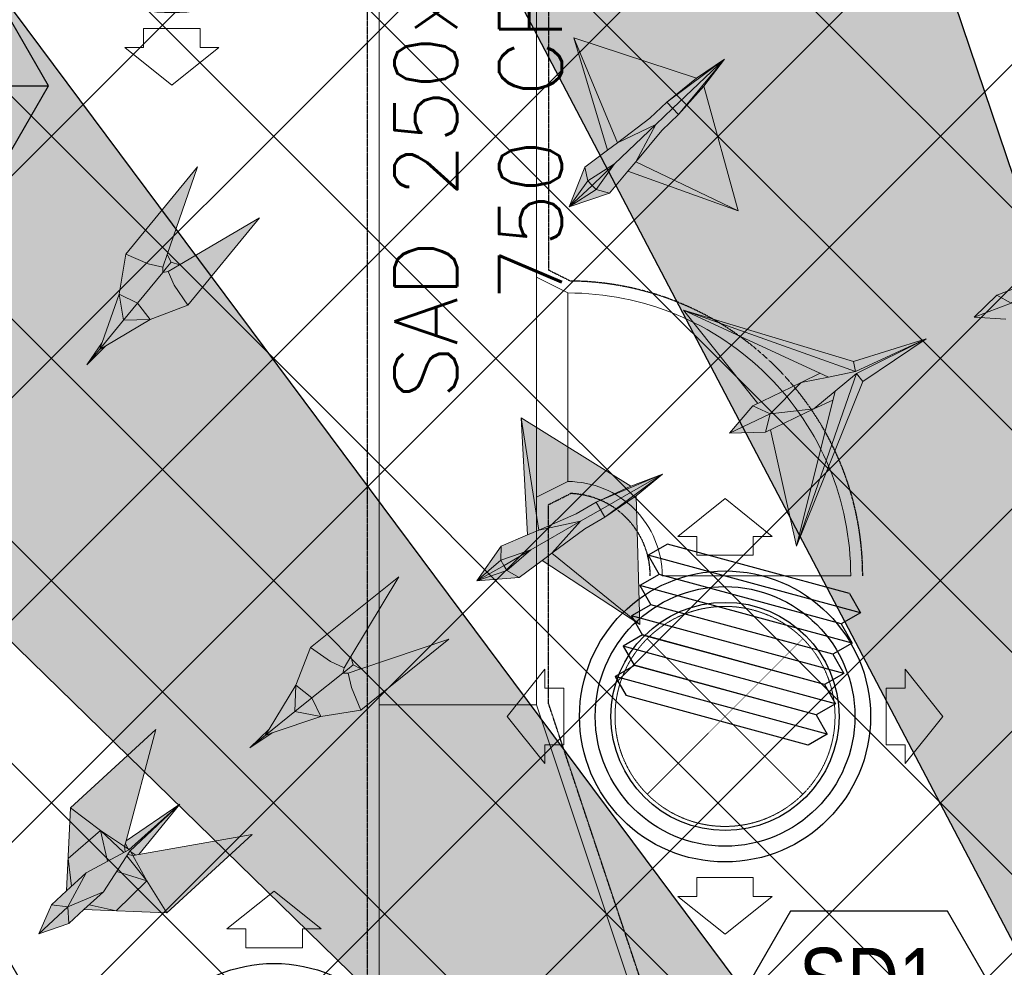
# Model space of a CAD drawing. Header units: millimetres. Extents: x -1574 to 74790, y -2818 to 13830.
# Tile 28 of 92: x 8258 to 9825, y 9108 to 10615. Entities that reach past the tile are written whole.
import ezdxf
from ezdxf.enums import TextEntityAlignment as Align

# ---------------------------------------------------------------- set-up
doc = ezdxf.new("R2010")
doc.units = ezdxf.units.MM
doc.header["$MEASUREMENT"] = 0
doc.linetypes.add('DASHED', pattern=[0.75, 0.5, -0.25])
doc.linetypes.add('HIDDEN', pattern=[0.375, 0.25, -0.125])
doc.layers.get('0').update_dxf_attribs({"lineweight": 5})
for name, color, linetype, lineweight, true_color in [('A-CEILING-01', 7, 'Continuous', 5, 0xd56ca8), ('A-CEILING-08', 7, 'Continuous', 5, 0xd56ca8), ('ACMV-SA-DUCT', 200, 'Continuous', 20, 0xbf00ff), ('ACMV-SA-FLOW-ARROW', 200, 'Continuous', 20, 0xbf00ff), ('M-MEP-ELLG-LIGHT', 5, 'Continuous', 15, 0x0000ff), ('RCP LAYOUT', 9, 'Continuous', 13, 0x808080)]:
    doc.layers.add(name, color=color, linetype=linetype, lineweight=lineweight, true_color=true_color)
for name, color, linetype in [('A-CELING ELEMENT', 1, 'Continuous'), ('ACMV-SA-DUCT-TEXT', 7, 'Continuous'), ('Legend', 7, 'Continuous')]:
    doc.layers.add(name, color=color, linetype=linetype)
doc.layers.add('A-LIGHT', color=1, linetype='Continuous', lineweight=5)
for name, color, linetype, true_color in [('ACMV-DUCT-THERMAL-INT-INS', 9, 'DASHED', 0x808080), ('ACMV-FLEX DUCT', 9, 'Continuous', 0x808080), ('ACMV-GRD', 30, 'Continuous', 0xff7f00)]:
    doc.layers.add(name, color=color, linetype=linetype, true_color=true_color)
doc.styles.add('Arial Narrow', font='ARIALN.TTF')
doc.styles.get("Standard").update_dxf_attribs({"font": 'romans.shx'})

# ---------------------------------------------------------------- blocks, each defined once
blk = doc.blocks.new('XR-CP-DS$0$ceiling element 01')
at = {"layer": 'A-CELING ELEMENT', "lineweight": 5, "true_color": 0x808080, "transparency": 33554687}
h = blk.add_hatch(dxfattribs=at)
h.set_pattern_fill('ANSI36', color=8, scale=300)
h.paths.add_polyline_path([(-425629.8, -157750.9, -0.039119), (-425655.9, -157707.5), (-427128.8, -158480.5, 0.039269), (-426963.6, -158744.9)])
h.paths.add_polyline_path([(-427216.5, -158526.6, -0.039231), (-427344.4, -158225.6), (-431924, -159775.1), (-429595.3, -159775.1)])
h.paths.add_polyline_path([(-427146.3, -156679.9, 0.039168), (-427262.3, -156968.3), (-425674.3, -157463.1, -0.03857), (-425655.4, -157416.9)])
h.paths.add_polyline_path([(-425704.2, -155604.7, 0.039168), (-426005.5, -155681.4), (-425472.4, -157256.8, -0.03857), (-425424.2, -157244.1)])
edge = h.paths.add_edge_path()
edge.add_line((-430171.7, -151115.1), (-430279.8, -151115.1))
edge.add_line((-430279.8, -151115.1), (-430279.8, -151215.1))
edge.add_line((-430279.8, -151215.1), (-430479.8, -151215.1))
edge.add_line((-430479.8, -151215.1), (-430479.8, -151115.1))
edge.add_line((-430479.8, -151115.1), (-430629.8, -151115.1))
edge.add_line((-430629.8, -151115.1), (-430629.8, -150665.1))
edge.add_line((-430629.8, -150665.1), (-432321.8, -150665.1))
edge.add_line((-432321.8, -150665.1), (-432321.8, -150772.9))
edge.add_line((-432321.8, -150772.9), (-426859.3, -156104.6))
edge.add_arc((-425365.2, -157562.3), 2087.3, 126.7377, 135.7079, ccw=False)
edge.add_line((-426613.8, -155889.5), (-430171.7, -151115.1))
edge = h.paths.add_edge_path()
edge.add_line((-424199.8, -150665.1), (-424199.8, -151115.1))
edge.add_line((-424199.8, -151115.1), (-424349.8, -151115.1))
edge.add_line((-424349.8, -151115.1), (-424349.8, -151215.1))
edge.add_line((-424349.8, -151215.1), (-424444.6, -151215.1))
edge.add_line((-424444.6, -151215.1), (-425069.6, -155496))
edge.add_arc((-425365.2, -157562.3), 2087.3, 72.8718, 81.8578, ccw=False)
edge.add_line((-424750.5, -155567.5), (-423223, -150665.1))
edge.add_line((-423223, -150665.1), (-424199.8, -150665.1))
h.paths.add_polyline_path([(-424567.7, -153182.9), (-424331.7, -153182.9), (-424331.7, -153418.9), (-424567.7, -153418.9)], flags=16)
h = blk.add_hatch(dxfattribs=at)
h.set_pattern_fill('ANSI36', color=8, scale=300)
h.paths.add_polyline_path([(-426846.1, -159033.2, -0.036239), (-427043, -158804), (-428346.2, -159775.1), (-427588, -159775.1)])
h.paths.add_polyline_path([(-427423.6, -157908.4, -0.039197), (-427452.5, -157582.9), (-432321.8, -157641.9), (-432321.8, -158745.1)])
h.paths.add_polyline_path([(-425674.9, -157660.7, -0.038923), (-425686.3, -157611.6), (-427325.9, -157891.7, 0.039228), (-427250.5, -158193.8)])
h.paths.add_polyline_path([(-425560.1, -157303.4, -0.038492), (-425518.1, -157276.7), (-426291, -155804.1, 0.039154), (-426553.9, -155969.8)])
h.paths.add_polyline_path([(-426337.7, -155715.3, -0.039172), (-426037.7, -155586.2), (-427702.8, -150665.1), (-428988.4, -150665.1)])
h = blk.add_hatch(dxfattribs=at)
h.set_pattern_fill('ANSI36', color=8, scale=200)
h.paths.add_polyline_path([(-427235.6, -156635.7, -0.03916), (-427068.3, -156355.4), (-432321.8, -152634.9), (-432321.8, -154121.3)])
h.paths.add_polyline_path([(-425454.1, -150665.1), (-426550.3, -150665.1), (-425721.8, -155505.6, -0.039276), (-425395.8, -155475.2)])
h.paths.add_polyline_path([(-425690.1, -157561.6, -0.038719), (-425686, -157511.7), (-427331.8, -157271.4, 0.039193), (-427353.2, -157581.7)], flags=17)
h.paths.add_polyline_path([(-425084.2, -155595.8, 0.039193), (-425394.6, -155575.9), (-425374.5, -157239, -0.038719), (-425324.5, -157241.6)], flags=17)
h.paths.add_polyline_path([(-423965.7, -156152.8, 0.996512), (-426776.1, -158963.3), (-425599.9, -157787, -0.900286), (-425184.4, -157294.8), (-424476.2, -156294.7), (-424567.8, -156294.7), (-424567.8, -156058.7), (-424331.8, -156058.7), (-424331.8, -156294.7), (-424476.2, -156294.7), (-425184.4, -157294.8, -0.042192), (-425142, -157329.1)])
h = blk.add_hatch(dxfattribs=at)
h.set_pattern_fill('ANSI36', color=8, scale=300)
h.paths.add_polyline_path([(-432321.8, -155391.8), (-432321.8, -156542.9), (-427430.1, -157257, -0.039171), (-427357.2, -156938.7)])
h.paths.add_polyline_path([(-426787.8, -156174.5, 0.039154), (-426986.9, -156413.1), (-425629.6, -157374.3, -0.038492), (-425597.6, -157336.2)])
h.paths.add_polyline_path([(-424491.1, -155778.6, 0.039227), (-424780.5, -155663.9), (-425275.3, -157251.9, -0.038923), (-425228.3, -157269.8)])
h.paths.add_polyline_path([(-423119.8, -154379.5), (-423119.8, -153004.8), (-424446.3, -155688.1, -0.039269), (-424164.6, -155854.8)])
h.paths.add_polyline_path([(-430497.8, -156058.7), (-430497.8, -156294.7), (-430261.8, -156294.7), (-430261.8, -156058.7)], flags=0)
h.paths.add_polyline_path([(-430497.8, -156058.7), (-430261.8, -156058.7), (-430261.8, -156294.7), (-430497.8, -156294.7)], flags=16)
at = {"layer": 'A-CELING ELEMENT', "color": 8, "lineweight": -3, "true_color": 0x808080}
for points in [[(-426337.7, -155715.3), (-428988.4, -150665.1)], [(-427702.8, -150665.1), (-426037.7, -155586.2)], [(-426859.3, -156104.6), (-432321.8, -150772.9)], [(-430171.7, -151115.1), (-426613.8, -155889.5)]]:
    blk.add_lwpolyline(points, dxfattribs=at)
blk = doc.blocks.new('A$Ced31c995')
at = {"layer": 'M-MEP-ELLG-LIGHT', "lineweight": 0, "true_color": 0x808080}
h = blk.add_hatch(color=8, dxfattribs=at)
h.dxf.hatch_style = 1
h.paths.add_polyline_path([(8893.9, -2015.6), (8914.9, -2194.9), (8975.6, -2171.5), (9008.1, -2154.4), (9063.9, -2130.8)])
h.paths.add_polyline_path([(8893.9, -2015.6), (8896.8, -2201.8), (8914.9, -2194.9)])
h.paths.add_polyline_path([(8854.3, -2218.3), (8813.4, -2271.9), (8853, -2240.3)])
h.paths.add_polyline_path([(8853, -2240.3), (8853, -2240.3), (8813.4, -2271.9), (8857.6, -2249.2), (8857.6, -2249.2), (8857.4, -2248.9)])
h.paths.add_polyline_path([(8857.6, -2249.2), (8813.4, -2271.9), (8861.9, -2257.3)])
h.paths.add_polyline_path([(8861.9, -2257.3), (8813.4, -2271.9), (8880.8, -2268.9)])
h.paths.add_polyline_path([(8918.5, -2243.3), (8934.6, -2232.4), (8982, -2183.7), (8901.3, -2225.9), (8861.9, -2257.3), (8880.8, -2268.9)])
h.paths.add_polyline_path([(8901.3, -2225.9), (8857.6, -2249.2), (8861.9, -2257.3), (8861.9, -2257.3)])
h.paths.add_polyline_path([(8901.3, -2225.9), (8853, -2240.3), (8857.4, -2248.9), (8857.6, -2249.2)])
h.paths.add_polyline_path([(8901.3, -2225.9), (8982, -2183.7), (8914.9, -2194.9), (8896.8, -2201.8), (8854.3, -2218.3), (8853, -2240.3), (8853, -2240.3)])
h.paths.add_polyline_path([(8982, -2183.7), (9014.5, -2166.6), (9014.5, -2166.6), (9008.1, -2154.4), (8975.6, -2171.5), (8914.9, -2194.9)], flags=17)
h.paths.add_polyline_path([(9020.9, -2178.8), (9014.5, -2166.6), (9014.5, -2166.6), (8982, -2183.7), (8934.6, -2232.4), (8988.3, -2195.8)], flags=17)
h.paths.add_polyline_path([(9072, -2146.4), (9020.9, -2178.8), (8988.3, -2195.8), (8934.6, -2232.4), (9070, -2351.7)])
h.paths.add_polyline_path([(8934.6, -2232.4), (8918.5, -2243.3), (9070, -2351.7)])
h.paths.add_polyline_path([(9115, -2114), (9014.5, -2166.6), (9020.9, -2178.8)])
h.paths.add_polyline_path([(9115, -2114), (9008.1, -2154.4), (9014.5, -2166.6)])
h.paths.add_polyline_path([(9115, -2114), (9063.9, -2130.8), (9008.1, -2154.4)], flags=17)
h.paths.add_polyline_path([(9115, -2114), (9020.9, -2178.8), (9072, -2146.4)], flags=17)
h.paths.add_polyline_path([(8341.4, -3099), (8227.4, -3237.9), (8262.9, -3253.3), (8286, -3258.4), (8292.9, -3238.4)])
h.paths.add_polyline_path([(8299.3, -3250.7), (8292.9, -3238.4), (8286, -3258.4), (8285.9, -3267.1), (8291.7, -3260)])
h.paths.add_polyline_path([(8312.7, -3254.6), (8299.3, -3250.7), (8291.7, -3260), (8285.9, -3267.1), (8294.4, -3265.3)])
h.paths.add_polyline_path([(8439.9, -3179.8), (8312.7, -3254.6), (8294.4, -3265.3), (8304, -3286.9), (8326, -3318.7)])
h.paths.add_polyline_path([(8304, -3286.9), (8294.4, -3265.3), (8285.9, -3267.1), (8245.9, -3315.8), (8266, -3341.7), (8326, -3318.7)])
h.paths.add_polyline_path([(8285.9, -3267.1), (8286, -3258.4), (8262.9, -3253.3), (8227.4, -3237.9), (8216.7, -3301.2), (8245.9, -3315.8)])
h.paths.add_polyline_path([(8245.9, -3315.8), (8216.7, -3301.2), (8223.8, -3342.8)])
h.paths.add_polyline_path([(8245.9, -3315.8), (8223.8, -3342.8), (8266, -3341.7)])
h.paths.add_polyline_path([(8266, -3341.7), (8223.8, -3342.8), (8185.6, -3389.4), (8195.7, -3383.4)])
h.paths.add_polyline_path([(8216.7, -3301.2), (8189.5, -3378.3), (8185.6, -3389.4), (8223.8, -3342.8)])
h.paths.add_polyline_path([(8185.6, -3389.4), (8189.5, -3378.3), (8165.5, -3413.9)])
h.paths.add_polyline_path([(8195.7, -3383.4), (8185.6, -3389.4), (8165.5, -3413.9)])
h = blk.add_hatch(color=8, dxfattribs=at)
h.dxf.hatch_style = 1
h.paths.add_polyline_path([(8975.4, -3135), (8969, -3128.4), (8932.7, -3162.3)], flags=17)
h.paths.add_polyline_path([(8996.7, -3140.9), (8975.4, -3135), (8932.7, -3162.3)])
h.paths.add_polyline_path([(9025.9, -3105.9), (9038.4, -3091.1), (9070.6, -3031.2), (9004.6, -3093.9), (8975.4, -3135), (8996.7, -3140.9)])
h.paths.add_polyline_path([(9004.6, -3093.9), (9070.6, -3031.2), (9009.2, -3060.4), (8993.7, -3072.1), (8957.3, -3099.5), (8962.2, -3121.1)])
h.paths.add_polyline_path([(8962.2, -3121.1), (8957.3, -3099.5), (8932.7, -3162.3)])
h.paths.add_polyline_path([(8969, -3128.4), (8969, -3128.4), (8968.7, -3128.1), (8962.2, -3121.1), (8962.2, -3121.1), (8932.7, -3162.3)])
h.paths.add_polyline_path([(9004.6, -3093.9), (8962.2, -3121.1), (8968.7, -3128.1), (8969, -3128.4)])
h.paths.add_polyline_path([(9004.6, -3093.9), (8969, -3128.4), (8975.4, -3135), (8975.4, -3135)])
h.paths.add_polyline_path([(9201.3, -3168.7), (9038.4, -3091.1), (9025.9, -3105.9)])
h.paths.add_polyline_path([(8939.8, -2893.7), (8993.7, -3072.1), (9009.2, -3060.4)])
h.paths.add_polyline_path([(9061.1, -3021.2), (9087.7, -2995.9), (9179.4, -2927.7), (9134.9, -2957.9), (8939.8, -2893.7), (9009.2, -3060.4)])
h.paths.add_polyline_path([(9097.2, -3005.9), (9097.2, -3005.9), (9087.7, -2995.9), (9061.1, -3021.2), (9009.2, -3060.4), (9070.6, -3031.2)], flags=17)
h.paths.add_polyline_path([(9106.7, -3015.8), (9097.2, -3005.9), (9097.2, -3005.9), (9070.6, -3031.2), (9038.4, -3091.1), (9080.1, -3041.2)])
h.paths.add_polyline_path([(9147, -2970.6), (9106.7, -3015.8), (9080.1, -3041.2), (9038.4, -3091.1), (9201.3, -3168.7)])
h.paths.add_polyline_path([(9179.4, -2927.7), (9097.2, -3005.9), (9106.7, -3015.8)])
h.paths.add_polyline_path([(9179.4, -2927.7), (9087.7, -2995.9), (9097.2, -3005.9)], flags=17)
h.paths.add_polyline_path([(9179.4, -2927.7), (9106.7, -3015.8), (9147, -2970.6)])
h = blk.add_hatch(color=8, dxfattribs=at)
h.dxf.hatch_style = 1
h.paths.add_polyline_path([(9950.9, -3317.5), (9771.5, -3280.2), (9762.2, -3278.3), (9767.9, -3323.9), (9778.6, -3382.9)])
h.paths.add_polyline_path([(9767.9, -3323.9), (9705, -3350.2), (9778.6, -3382.9)])
h.paths.add_polyline_path([(9728.9, -3292.3), (9697.3, -3314.4), (9668.2, -3325.5), (9705, -3350.2), (9767.9, -3323.9)])
h.paths.add_polyline_path([(9753.4, -3275.1), (9728.9, -3292.3), (9767.9, -3323.9)], flags=17)
h.paths.add_polyline_path([(9762.2, -3278.3), (9755.4, -3273.7), (9753.4, -3275.1), (9767.9, -3323.9)], flags=17)
h.paths.add_polyline_path([(9861.8, -3230.2), (9760.6, -3270.1), (9760.5, -3270.1), (9761.5, -3271.5), (9766.8, -3279.2), (9771.5, -3280.2)], flags=17)
h.paths.add_polyline_path([(9761.5, -3271.5), (9762.2, -3278.3), (9766.8, -3279.2)], flags=16)
h.paths.add_polyline_path([(9761.5, -3271.5), (9760.5, -3270.1), (9755.4, -3273.7), (9762.2, -3278.3)], flags=17)
h.paths.add_polyline_path([(9861.8, -3230.2), (9759.5, -3267.4), (9759.5, -3267.4), (9682.8, -3276.2), (9643.4, -3291.2), (9612.7, -3302.8), (9577, -3338.2), (9627.2, -3341), (9657.9, -3329.4), (9697.3, -3314.4), (9728.9, -3292.3), (9753.4, -3275.1), (9755.4, -3273.7), (9760.6, -3270.1)])
h.paths.add_polyline_path([(9870.6, -3105.7), (9698.2, -3171.1), (9729.3, -3222.3), (9755.4, -3260.2), (9761, -3252.6)])
h.paths.add_polyline_path([(9698.2, -3171.1), (9664.8, -3244.3), (9729.3, -3222.3)])
h.paths.add_polyline_path([(9729.3, -3222.3), (9664.8, -3244.3), (9653.7, -3287.3), (9682.8, -3276.2), (9750.8, -3268.4)])
h.paths.add_polyline_path([(9729.3, -3222.3), (9750.8, -3268.4), (9753.3, -3268.1), (9755.4, -3260.2)])
h.paths.add_polyline_path([(9861.8, -3230.2), (9761, -3252.6), (9758.2, -3256.4), (9759.4, -3265.8), (9759.3, -3265.8), (9759.5, -3267.4), (9759.6, -3267.4)], flags=17)
h.paths.add_polyline_path([(9759.3, -3265.8), (9755.4, -3260.2), (9753.3, -3268.1), (9759.5, -3267.4)], flags=17)
h.paths.add_polyline_path([(9758.2, -3256.4), (9755.4, -3260.2), (9759.4, -3265.8)], flags=17)
h.paths.add_polyline_path([(9668.2, -3325.5), (9657.9, -3329.4), (9705, -3350.2)])
h.paths.add_polyline_path([(9664.8, -3244.3), (9643.4, -3291.2), (9653.7, -3287.3)], flags=17)
h = blk.add_hatch(color=8, dxfattribs=at)
h.dxf.hatch_style = 1
h.paths.add_polyline_path([(9114.2, -3327.1), (9232.5, -3475.2), (9301.8, -3442), (9331.6, -3427.1)])
h.paths.add_polyline_path([(9114.2, -3327.1), (9345, -3433.3), (9388, -3424.6), (9388, -3424.5)])
h.paths.add_polyline_path([(9114.2, -3327.1), (9388, -3424.5), (9384.8, -3408.7)], flags=17)
h.paths.add_polyline_path([(9500.7, -3372.5), (9384.8, -3408.7), (9388, -3424.5), (9388.2, -3424.6)], flags=17)
h.paths.add_polyline_path([(9500.7, -3372.5), (9389.6, -3427.5), (9399.8, -3440.1)], flags=17)
h.paths.add_polyline_path([(9389.6, -3427.5), (9500.7, -3372.5), (9388, -3424.7), (9388, -3424.6), (9345, -3433.3), (9301.8, -3442), (9252.2, -3491.6), (9322, -3483.9), (9355.8, -3455.7)])
h.paths.add_polyline_path([(9331.6, -3427.1), (9301.8, -3442), (9345, -3433.3)], flags=17)
h.paths.add_polyline_path([(9301.8, -3442), (9232.5, -3475.2), (9224.8, -3478.9), (9252.2, -3491.6)])
h.paths.add_polyline_path([(9252.2, -3491.6), (9252.2, -3491.6), (9224.8, -3478.9), (9187.6, -3522.5)])
h.paths.add_polyline_path([(9252.2, -3491.6), (9187.6, -3522.5), (9244.9, -3520.9)], flags=17)
h.paths.add_polyline_path([(9322, -3483.9), (9252.2, -3491.6), (9252.2, -3491.6), (9244.9, -3520.9)])
h.paths.add_polyline_path([(9352.2, -3470), (9322, -3483.9), (9252.6, -3517.2), (9294, -3702.2)])
h.paths.add_polyline_path([(9389.6, -3427.5), (9355.8, -3455.7), (9294, -3702.2)], flags=17)
h.paths.add_polyline_path([(9399.8, -3440.1), (9389.6, -3427.5), (9294, -3702.2)])
h.paths.add_polyline_path([(9355.8, -3455.7), (9322, -3483.9), (9352.2, -3470)], flags=17)
h = blk.add_hatch(color=8, dxfattribs=at)
h.dxf.hatch_style = 1
h.paths.add_polyline_path([(8833.6, -3741.2), (8828.9, -3733.2), (8785.7, -3757.6)], flags=17)
h.paths.add_polyline_path([(8852.9, -3752), (8833.6, -3741.2), (8785.7, -3757.6)])
h.paths.add_polyline_path([(8889.6, -3724.9), (8905.2, -3713.3), (8950.6, -3662.8), (8871.7, -3708.2), (8833.6, -3741.2), (8852.9, -3752)])
h.paths.add_polyline_path([(8871.7, -3708.2), (8950.6, -3662.8), (8884.1, -3676.6), (8866.3, -3684.3), (8824.4, -3702.4), (8824, -3724.5)])
h.paths.add_polyline_path([(8824, -3724.5), (8824.4, -3702.4), (8785.7, -3757.6)])
h.paths.add_polyline_path([(8828.9, -3733.2), (8828.9, -3733.2), (8828.7, -3732.9), (8824, -3724.5), (8824, -3724.5), (8785.7, -3757.6)])
h.paths.add_polyline_path([(8871.7, -3708.2), (8824, -3724.5), (8828.7, -3732.9), (8828.9, -3733.2)])
h.paths.add_polyline_path([(8871.7, -3708.2), (8828.9, -3733.2), (8833.6, -3741.2), (8833.6, -3741.2)])
h.paths.add_polyline_path([(9045.2, -3827.2), (8905.2, -3713.3), (8889.6, -3724.9)])
h.paths.add_polyline_path([(8856, -3498.3), (8866.3, -3684.3), (8884.1, -3676.6)])
h.paths.add_polyline_path([(8943.8, -3650.9), (8975.6, -3632.5), (9080.8, -3587.9), (9030.4, -3606.8), (8856, -3498.3), (8884.1, -3676.6)])
h.paths.add_polyline_path([(8982.5, -3644.4), (8982.5, -3644.4), (8975.6, -3632.5), (8943.8, -3650.9), (8884.1, -3676.6), (8950.6, -3662.8)], flags=17)
h.paths.add_polyline_path([(8989.3, -3656.4), (8982.5, -3644.4), (8982.5, -3644.4), (8950.6, -3662.8), (8905.2, -3713.3), (8957.5, -3674.7)])
h.paths.add_polyline_path([(9039.2, -3622), (8989.3, -3656.4), (8957.5, -3674.7), (8905.2, -3713.3), (9045.2, -3827.2)])
h.paths.add_polyline_path([(9080.8, -3587.9), (8982.5, -3644.4), (8989.3, -3656.4)])
h.paths.add_polyline_path([(9080.8, -3587.9), (8975.6, -3632.5), (8982.5, -3644.4)], flags=17)
h.paths.add_polyline_path([(9080.8, -3587.9), (8989.3, -3656.4), (9039.2, -3622)])
h = blk.add_hatch(color=8, dxfattribs=at)
h.dxf.hatch_style = 1
h.paths.add_polyline_path([(8661.4, -3751.2), (8521.3, -3863.7), (8552.9, -3886), (8574.4, -3895.8), (8585.3, -3877.7)])
h.paths.add_polyline_path([(8574.4, -3895.8), (8552.9, -3886), (8521.3, -3863.7), (8497.8, -3923.5), (8523.4, -3943.8), (8572.5, -3904.3)])
h.paths.add_polyline_path([(8589, -3891), (8585.3, -3877.7), (8574.4, -3895.8), (8572.5, -3904.3), (8579.7, -3898.6)])
h.paths.add_polyline_path([(8601.3, -3897.5), (8589, -3891), (8579.7, -3898.6), (8572.5, -3904.3), (8581.2, -3904.3)])
h.paths.add_polyline_path([(8741.2, -3850.5), (8601.3, -3897.5), (8581.2, -3904.3), (8586.1, -3927.4), (8601.1, -3963.1)])
h.paths.add_polyline_path([(8586.1, -3927.4), (8581.2, -3904.3), (8572.5, -3904.3), (8523.4, -3943.8), (8537.7, -3973.2), (8601.1, -3963.1)])
h.paths.add_polyline_path([(8523.4, -3943.8), (8496.1, -3965.6), (8537.7, -3973.2)])
h.paths.add_polyline_path([(8523.4, -3943.8), (8497.8, -3923.5), (8496.1, -3965.6)])
h.paths.add_polyline_path([(8537.7, -3973.2), (8496.1, -3965.6), (8449.2, -4003.3), (8460.3, -3999.5)])
h.paths.add_polyline_path([(8497.8, -3923.5), (8455.3, -3993.3), (8449.2, -4003.3), (8496.1, -3965.6)])
h.paths.add_polyline_path([(8460.3, -3999.5), (8449.2, -4003.3), (8424.5, -4023.2)])
h.paths.add_polyline_path([(8449.2, -4003.3), (8455.3, -3993.3), (8424.5, -4023.2)])
h = blk.add_hatch(color=8, dxfattribs=at)
h.dxf.hatch_style = 1
h.paths.add_polyline_path([(8428.3, -4160.9), (8247.8, -4192.8), (8238.5, -4194.5), (8260.7, -4234.8), (8292.5, -4285.6)])
h.paths.add_polyline_path([(8260.7, -4234.8), (8212, -4282.5), (8292.5, -4285.6)])
h.paths.add_polyline_path([(8212.8, -4219.8), (8191.6, -4252.1), (8168.7, -4273.2), (8212, -4282.5), (8260.7, -4234.8)])
h.paths.add_polyline_path([(8229.1, -4194.9), (8212.8, -4219.8), (8260.7, -4234.8)], flags=17)
h.paths.add_polyline_path([(8238.5, -4194.5), (8230.5, -4192.8), (8229.1, -4194.9), (8260.7, -4234.8)], flags=17)
h.paths.add_polyline_path([(8313.1, -4112.9), (8233.9, -4187.5), (8233.9, -4187.5), (8235.3, -4188.4), (8243.1, -4193.7), (8247.8, -4192.8)], flags=17)
h.paths.add_polyline_path([(8235.3, -4188.4), (8238.5, -4194.5), (8243.1, -4193.7)], flags=16)
h.paths.add_polyline_path([(8235.3, -4188.4), (8233.9, -4187.5), (8230.5, -4192.8), (8238.5, -4194.5)], flags=17)
h.paths.add_polyline_path([(8313.1, -4112.9), (8232, -4185.4), (8232, -4185.4), (8164, -4222), (8133, -4250.5), (8108.8, -4272.7), (8088.7, -4318.9), (8136.4, -4302.8), (8160.6, -4280.6), (8191.6, -4252.1), (8212.8, -4219.8), (8229.1, -4194.9), (8230.5, -4192.8), (8233.9, -4187.5)])
h.paths.add_polyline_path([(8275.1, -3994.1), (8139.3, -4118.7), (8187.2, -4154.7), (8225.4, -4180.3), (8227.9, -4171.1)])
h.paths.add_polyline_path([(8139.3, -4118.7), (8135.4, -4199.1), (8187.2, -4154.7)])
h.paths.add_polyline_path([(8187.2, -4154.7), (8135.4, -4199.1), (8141.1, -4243.1), (8164, -4222), (8224.3, -4189.6)])
h.paths.add_polyline_path([(8187.2, -4154.7), (8224.3, -4189.6), (8226.4, -4188.4), (8225.4, -4180.3)])
h.paths.add_polyline_path([(8313.1, -4112.9), (8227.9, -4171.1), (8226.6, -4175.7), (8231.2, -4184), (8231.2, -4183.9), (8232, -4185.4), (8232, -4185.4)], flags=17)
h.paths.add_polyline_path([(8231.2, -4183.9), (8225.4, -4180.3), (8226.4, -4188.4), (8232, -4185.4)], flags=17)
h.paths.add_polyline_path([(8226.6, -4175.7), (8225.4, -4180.3), (8231.2, -4184)], flags=17)
h.paths.add_polyline_path([(8168.7, -4273.2), (8160.6, -4280.6), (8212, -4282.5)])
h.paths.add_polyline_path([(8135.4, -4199.1), (8133, -4250.5), (8141.1, -4243.1)], flags=17)
at = {"layer": 'M-MEP-ELLG-LIGHT', "color": 8, "lineweight": 0, "true_color": 0x808080}
for p, q in [((9134.9, -2957.9), (8939.8, -2893.7)), ((8939.8, -2893.7), (8993.7, -3072.1)), ((9009.2, -3060.4), (8939.8, -2893.7)), ((9179.4, -2927.7), (9087.7, -2995.9)), ((9097.2, -3005.9), (9179.4, -2927.7)), ((9179.4, -2927.7), (9106.7, -3015.8)), ((9179.4, -2927.7), (9134.9, -2957.9)), ((9147, -2970.6), (9179.4, -2927.7)), ((9134.9, -2957.9), (9087.7, -2995.9)), ((9106.7, -3015.8), (9147, -2970.6)), ((9201.3, -3168.7), (9147, -2970.6)), ((9087.7, -2995.9), (9061.1, -3021.2)), ((9070.6, -3031.2), (9097.2, -3005.9)), ((9087.7, -2995.9), (9106.7, -3015.8)), ((9061.1, -3021.2), (9009.2, -3060.4)), ((9106.7, -3015.8), (9080.1, -3041.2)), ((9004.6, -3093.9), (9070.6, -3031.2)), ((9009.2, -3060.4), (9070.6, -3031.2)), ((9070.6, -3031.2), (9038.4, -3091.1)), ((9080.1, -3041.2), (9038.4, -3091.1)), ((8993.7, -3072.1), (9009.2, -3060.4)), ((8993.7, -3072.1), (8957.3, -3099.5)), ((8341.4, -3099), (8227.4, -3237.9)), ((8292.9, -3238.4), (8341.4, -3099)), ((8957.3, -3099.5), (8932.7, -3162.3)), ((8969, -3128.4), (9004.6, -3093.9)), ((9038.4, -3091.1), (9025.9, -3105.9)), ((9038.4, -3091.1), (9201.3, -3168.7)), ((8996.7, -3140.9), (9025.9, -3105.9)), ((9025.9, -3105.9), (9201.3, -3168.7)), ((8932.7, -3162.3), (8969, -3128.4)), ((8932.7, -3162.3), (8996.7, -3140.9)), ((8439.9, -3179.8), (8312.7, -3254.6)), ((8326, -3318.7), (8439.9, -3179.8)), ((8227.4, -3237.9), (8216.7, -3301.2)), ((8262.9, -3253.3), (8227.4, -3237.9)), ((8292.9, -3238.4), (8286, -3258.4)), ((8299.3, -3250.7), (8292.9, -3238.4)), ((8286, -3258.4), (8262.9, -3253.3)), ((8291.7, -3260), (8299.3, -3250.7)), ((8312.7, -3254.6), (8294.4, -3265.3)), ((8312.7, -3254.6), (8299.3, -3250.7)), ((8245.9, -3315.8), (8285.9, -3267.1)), ((8285.9, -3267.1), (8286, -3258.4)), ((8285.9, -3267.1), (8291.7, -3260)), ((8294.4, -3265.3), (8285.9, -3267.1)), ((8304, -3286.9), (8294.4, -3265.3)), ((8326, -3318.7), (8304, -3286.9)), ((8216.7, -3301.2), (8189.5, -3378.3)), ((8245.9, -3315.8), (8216.7, -3301.2)), ((8216.7, -3301.2), (8223.8, -3342.8)), ((9612.7, -3302.8), (9577, -3338.2)), ((9643.4, -3291.2), (9612.7, -3302.8)), ((8223.8, -3342.8), (8245.9, -3315.8)), ((8266, -3341.7), (8245.9, -3315.8)), ((8266, -3341.7), (8326, -3318.7)), ((9232.5, -3475.2), (9114.2, -3327.1)), ((9114.2, -3327.1), (9384.8, -3408.7)), ((9345, -3433.3), (9114.2, -3327.1)), ((9114.2, -3327.1), (9388.2, -3424.6)), ((8185.6, -3389.4), (8223.8, -3342.8)), ((8195.7, -3383.4), (8266, -3341.7)), ((8223.8, -3342.8), (8266, -3341.7)), ((9577, -3338.2), (9627.2, -3341)), ((8165.5, -3413.9), (8189.5, -3378.3)), ((8189.5, -3378.3), (8185.6, -3389.4)), ((9384.8, -3408.7), (9500.7, -3372.5)), ((9388.2, -3424.6), (9500.7, -3372.5)), ((9500.7, -3372.5), (9389.6, -3427.5)), ((9500.7, -3372.5), (9399.8, -3440.1)), ((8195.7, -3383.4), (8165.5, -3413.9)), ((8165.5, -3413.9), (8185.6, -3389.4)), ((8185.6, -3389.4), (8195.7, -3383.4)), ((9384.8, -3408.7), (9388, -3424.6)), ((9389.6, -3427.5), (9294, -3702.2)), ((9331.6, -3427.1), (9301.8, -3442)), ((9388, -3424.6), (9345, -3433.3)), ((9389.6, -3427.5), (9355.8, -3455.7)), ((9399.8, -3440.1), (9389.6, -3427.5)), ((9301.8, -3442), (9224.8, -3478.9)), ((9252.2, -3491.6), (9301.8, -3442)), ((9399.8, -3440.1), (9294, -3702.2)), ((9301.8, -3442), (9345, -3433.3)), ((9294, -3702.2), (9355.8, -3455.7)), ((9355.8, -3455.7), (9322, -3483.9)), ((9322, -3483.9), (9352.2, -3470)), ((9224.8, -3478.9), (9187.6, -3522.5)), ((9187.6, -3522.5), (9252.2, -3491.6)), ((9224.8, -3478.9), (9252.2, -3491.6)), ((9244.9, -3520.9), (9322, -3483.9)), ((9252.2, -3491.6), (9244.9, -3520.9)), ((9322, -3483.9), (9252.2, -3491.6)), ((9030.4, -3606.8), (8856, -3498.3)), ((8856, -3498.3), (8866.3, -3684.3)), ((8884.1, -3676.6), (8856, -3498.3)), ((9187.6, -3522.5), (9244.9, -3520.9)), ((9294, -3702.2), (9252.6, -3517.2)), ((9080.8, -3587.9), (8975.6, -3632.5)), ((8982.5, -3644.4), (9080.8, -3587.9)), ((9080.8, -3587.9), (8989.3, -3656.4)), ((9080.8, -3587.9), (9030.4, -3606.8)), ((9039.2, -3622), (9080.8, -3587.9)), ((9030.4, -3606.8), (8975.6, -3632.5)), ((8975.6, -3632.5), (8943.8, -3650.9)), ((8975.6, -3632.5), (8989.3, -3656.4)), ((8989.3, -3656.4), (9039.2, -3622)), ((9045.2, -3827.2), (9039.2, -3622)), ((8950.6, -3662.8), (8982.5, -3644.4)), ((8871.7, -3708.2), (8950.6, -3662.8)), ((8943.8, -3650.9), (8884.1, -3676.6)), ((8884.1, -3676.6), (8950.6, -3662.8)), ((8950.6, -3662.8), (8905.2, -3713.3)), ((8989.3, -3656.4), (8957.5, -3674.7)), ((8866.3, -3684.3), (8884.1, -3676.6)), ((8957.5, -3674.7), (8905.2, -3713.3)), ((8866.3, -3684.3), (8824.4, -3702.4)), ((8824.4, -3702.4), (8785.7, -3757.6)), ((8828.9, -3733.2), (8871.7, -3708.2)), ((8852.9, -3752), (8889.6, -3724.9)), ((8905.2, -3713.3), (8889.6, -3724.9)), ((8889.6, -3724.9), (9045.2, -3827.2)), ((8905.2, -3713.3), (9045.2, -3827.2)), ((8785.7, -3757.6), (8828.9, -3733.2)), ((8661.4, -3751.2), (8521.3, -3863.7)), ((8585.3, -3877.7), (8661.4, -3751.2)), ((8785.7, -3757.6), (8852.9, -3752)), ((8601.1, -3963.1), (8741.2, -3850.5)), ((8741.2, -3850.5), (8601.3, -3897.5)), ((8521.3, -3863.7), (8497.8, -3923.5)), ((8552.9, -3886), (8521.3, -3863.7)), ((8585.3, -3877.7), (8574.4, -3895.8)), ((8589, -3891), (8585.3, -3877.7)), ((8574.4, -3895.8), (8552.9, -3886)), ((8572.5, -3904.3), (8574.4, -3895.8)), ((8572.5, -3904.3), (8579.7, -3898.6)), ((8579.7, -3898.6), (8589, -3891)), ((8601.3, -3897.5), (8581.2, -3904.3)), ((8601.3, -3897.5), (8589, -3891)), ((8523.4, -3943.8), (8572.5, -3904.3)), ((8581.2, -3904.3), (8572.5, -3904.3)), ((8586.1, -3927.4), (8581.2, -3904.3)), ((8497.8, -3923.5), (8455.3, -3993.3)), ((8497.8, -3923.5), (8496.1, -3965.6)), ((8523.4, -3943.8), (8497.8, -3923.5)), ((8601.1, -3963.1), (8586.1, -3927.4)), ((8496.1, -3965.6), (8523.4, -3943.8)), ((8537.7, -3973.2), (8523.4, -3943.8)), ((8449.2, -4003.3), (8496.1, -3965.6)), ((8460.3, -3999.5), (8537.7, -3973.2)), ((8496.1, -3965.6), (8537.7, -3973.2)), ((8537.7, -3973.2), (8601.1, -3963.1)), ((8275.1, -3994.1), (8139.3, -4118.7)), ((8227.9, -4171.1), (8275.1, -3994.1)), ((8424.5, -4023.2), (8455.3, -3993.3)), ((8455.3, -3993.3), (8449.2, -4003.3)), ((8460.3, -3999.5), (8424.5, -4023.2)), ((8424.5, -4023.2), (8449.2, -4003.3)), ((8449.2, -4003.3), (8460.3, -3999.5)), ((8139.3, -4118.7), (8133, -4250.5)), ((8139.3, -4118.7), (8187.2, -4154.7)), ((8313.1, -4112.9), (8227.9, -4171.1)), ((8232, -4185.4), (8313.1, -4112.9)), ((8313.1, -4112.9), (8233.9, -4187.5)), ((8247.8, -4192.8), (8313.1, -4112.9)), ((8135.4, -4199.1), (8187.2, -4154.7)), ((8187.2, -4154.7), (8225.4, -4180.3)), ((8187.2, -4154.7), (8224.3, -4189.6)), ((8187.2, -4154.7), (8198, -4203.7)), ((8428.3, -4160.9), (8247.8, -4192.8)), ((8292.5, -4285.6), (8428.3, -4160.9)), ((8225.4, -4180.3), (8227.9, -4171.1)), ((8226.4, -4188.4), (8225.4, -4180.3)), ((8225.4, -4180.3), (8231.2, -4183.9)), ((8231.2, -4183.9), (8226.6, -4175.7)), ((8164, -4222), (8232, -4185.4)), ((8233.9, -4187.5), (8191.6, -4252.1)), ((8229.1, -4194.9), (8260.7, -4234.8)), ((8230.5, -4192.8), (8238.5, -4194.5)), ((8231.2, -4183.9), (8232, -4185.4)), ((8235.3, -4188.4), (8233.9, -4187.5)), ((8238.5, -4194.5), (8235.3, -4188.4)), ((8235.3, -4188.4), (8243.1, -4193.7)), ((8238.5, -4194.5), (8247.8, -4192.8)), ((8260.7, -4234.8), (8238.5, -4194.5)), ((8141.1, -4243.1), (8135.4, -4199.1)), ((8133, -4250.5), (8164, -4222)), ((8135, -4276.4), (8164, -4222)), ((8212.8, -4219.8), (8260.7, -4234.8)), ((8260.7, -4234.8), (8212, -4282.5)), ((8292.5, -4285.6), (8260.7, -4234.8)), ((8133, -4250.5), (8108.8, -4272.7)), ((8191.6, -4252.1), (8135, -4276.4)), ((8191.6, -4252.1), (8160.6, -4280.6)), ((8108.8, -4272.7), (8088.7, -4318.9)), ((8108.8, -4272.7), (8135, -4276.4)), ((8212, -4282.5), (8168.7, -4273.2)), ((8088.7, -4318.9), (8135, -4276.4)), ((8135, -4276.4), (8136.4, -4302.8)), ((8136.4, -4302.8), (8160.6, -4280.6)), ((8160.6, -4280.6), (8292.5, -4285.6)), ((8088.7, -4318.9), (8136.4, -4302.8))]:
    blk.add_line(p, q, dxfattribs=at)
for points in [[(8932.7, -3162.3), (8962.2, -3121.1), (9004.6, -3093.9), (8975.4, -3135), (8932.7, -3162.3)], [(8996.7, -3140.9), (8975.4, -3135), (8968.7, -3128.1), (8962.2, -3121.1), (8957.3, -3099.5)], [(9612.7, -3302.8), (9635.7, -3315.9), (9682.8, -3276.2)], [(9577, -3338.2), (9635.7, -3315.9)], [(8785.7, -3757.6), (8824, -3724.5), (8871.7, -3708.2), (8833.6, -3741.2), (8785.7, -3757.6)], [(8852.9, -3752), (8833.6, -3741.2), (8828.7, -3732.9), (8824, -3724.5), (8824.4, -3702.4)]]:
    blk.add_lwpolyline(points, dxfattribs=at)
blk = doc.blocks.new('XR-CP-DS')
at = {"layer": 'A-CEILING-01', "true_color": 0x808080}
h = blk.add_hatch(dxfattribs=at)
h.set_pattern_fill('ANSI37', color=8, scale=2000)
edge = h.paths.add_edge_path()
edge.add_line((17350, 13380), (12020, 13380))
edge.add_line((12020, 13380), (12020, 13280))
edge.add_line((12020, 13280), (11820, 13280))
edge.add_line((11820, 13280), (11820, 13380))
edge.add_line((11820, 13380), (6090, 13380))
edge.add_line((6090, 13380), (6090, 13280))
edge.add_line((6090, 13280), (5890, 13280))
edge.add_line((5890, 13280), (5890, 13380))
edge.add_line((5890, 13380), (350, 13380))
edge.add_line((350, 13380), (200, 13380))
edge.add_line((200, 13380), (200, 4520))
edge.add_line((200, 4520), (650, 4520))
edge.add_line((650, 4520), (650, 4220))
edge.add_line((650, 4220), (200, 4220))
edge.add_line((200, 4220), (200, 3270))
edge.add_line((200, 3270), (3945, 3270))
edge.add_line((3945, 3270), (3945, 3920))
edge.add_line((3945, 3920), (6135, 3920))
edge.add_line((6135, 3920), (6135, 3270))
edge.add_line((6135, 3270), (9805, 3270))
edge.add_line((9805, 3270), (9805, 3070))
edge.add_line((9805, 3070), (10125.7, 3070))
edge.add_line((10125.7, 3070), (10125.7, 3423))
edge.add_line((10125.7, 3423), (11242.1, 4539.4))
edge.add_line((11242.1, 4539.4), (10770.1, 5011.3))
edge.add_line((10770.1, 5011.3), (11904.4, 6145.6))
edge.add_line((11904.4, 6145.6), (14298.8, 8540))
edge.add_line((14298.8, 8540), (14450, 8540))
edge.add_line((14450, 8540), (14450, 9620))
edge.add_line((14450, 9620), (14450, 12330))
edge.add_arc((15200, 12330), 750, 90, 180, ccw=False)
edge.add_line((15200, 13080), (17350, 13080))
edge.add_line((17350, 13080), (17350, 13380))
h.paths.add_polyline_path([(5890.1, 11294.2), (6090.1, 11294.2), (6090.1, 11094.2), (5890.1, 11094.2)], flags=16)
h.paths.add_polyline_path([(5890.1, 9330), (6090.1, 9330), (6090.1, 9130), (5890.1, 9130)], flags=16)
h.paths.add_polyline_path([(5890, 8418.4), (6090, 8418.4), (6090, 8218.4), (5890, 8218.4)], flags=16)
h.paths.add_polyline_path([(5890, 6030), (6090, 6030), (6090, 5830), (5890, 5830)], flags=16)
h.paths.add_polyline_path([(11820, 8418.4), (12020, 8418.4), (12020, 8218.4), (11820, 8218.4)], flags=16)
h.paths.add_polyline_path([(11820, 9330), (12020, 9330), (12020, 9130), (11820, 9130)], flags=16)
h.paths.add_polyline_path([(11820.1, 11294.2), (12020.1, 11294.2), (12020.1, 11094.2), (11820.1, 11094.2)], flags=16)
at = {"layer": 'A-CEILING-08', "color": 8, "lineweight": 0, "true_color": 0x808080}
blk.add_blockref('XR-CP-DS$0$ceiling element 01', (436369.8, 164495.1), dxfattribs=at)
at = {"layer": 'A-LIGHT', "color": 8, "true_color": 0x808080}
blk.add_blockref('A$Ced31c995', (200, 13480), dxfattribs=at)
blk = doc.blocks.new('SA-RCD-350')
at = {"layer": 'ACMV-GRD'}
for radius in [231.5, 206.5, 181.5]:
    blk.add_circle((0, 0), radius, dxfattribs=at)
at = {"layer": 'ACMV-SA-DUCT', "linetype": 'HIDDEN'}
for p, q in [((-123.7, 123.7), (123.7, -123.7)), ((123.7, 123.7), (-123.7, -123.7))]:
    blk.add_line(p, q, dxfattribs=at)
blk.add_circle((0, 0), 175, dxfattribs=at)
at = {"layer": 'ACMV-SA-FLOW-ARROW'}
for points in [[(0, 346.5), (-75, 286.5), (-45, 286.5), (-45, 256.5), (45, 256.5), (45, 286.5), (75, 286.5), (0, 346.5)], [(-346.5, 0), (-286.5, 75), (-286.5, 45), (-256.5, 45), (-256.5, -45), (-286.5, -45), (-286.5, -75), (-346.5, 0)], [(346.5, 0), (286.5, 75), (286.5, 45), (256.5, 45), (256.5, -45), (286.5, -45), (286.5, -75), (346.5, 0)], [(0, -346.5), (-75, -286.5), (-45, -286.5), (-45, -256.5), (45, -256.5), (45, -286.5), (75, -286.5), (0, -346.5)]]:
    blk.add_lwpolyline(points, dxfattribs=at)
blk = doc.blocks.new('FC300')
at = {"layer": 'ACMV-FLEX DUCT'}
for p, q in [((-50, 150), (-25, 175)), ((-25, 175), (-25, -175)), ((-25, 175), (0, 150)), ((-50, 150), (-50, -150)), ((0, 150), (0, -150)), ((-50, -150), (-25, -175)), ((-25, -175), (0, -150))]:
    blk.add_line(p, q, dxfattribs=at)
blk = doc.blocks.new('AIR Terminal Tag')
at = {"layer": 'Legend'}
blk.add_line((-250, 0), (250, 0), dxfattribs=at)
blk.add_lwpolyline([(-125, 216.5), (-250, 0), (-125, -216.5), (125, -216.5), (250, 0), (125, 216.5)], close=True, dxfattribs=at)
at = {"layer": 'Legend', "style": 'Arial Narrow'}
for tag, p in [('AIR_TERMINAL_TYPE_NUMBER', (0, 108.3)), ('CFM', (0, -108.3))]:
    blk.add_attdef(tag, text='', height=100, dxfattribs=at).set_placement(p, align=Align.MIDDLE_CENTER)
blk = doc.blocks.new('A$C7e6e56f9')
at = {"layer": 'ACMV-DUCT-THERMAL-INT-INS'}
for points in [[(-6428, 11024.7), (-6388.5, 11044.4), (-6388.5, 11094.4), (-6100.5, 11094.4), (-6100.5, 10217.2), (-6065, 10199.5, -0.411388), (-5600.5, 9730.5)], [(-4933.2, 5813.8), (-4933.2, 5546.1), (-4951, 5510.6), (-5320.3, 5510.6), (-5770.5, 5460.6, -0.412555), (-5950.5, 5641.6), (-5950.5, 9078.1), (-6100.5, 9528.1), (-6100.5, 9843.7), (-6065.2, 9861.4, -0.404538), (-5938.5, 9730.5, -0.404538)]]:
    blk.add_lwpolyline(points, format="xyb", dxfattribs=at)
blk.add_lwpolyline([(-6428, 8889.3), (-6388.5, 8909), (-6388.5, 10670.9), (-6428, 10690.7)], dxfattribs=at)
at = {"layer": 'ACMV-SA-DUCT'}
for points in [[(-6369.5, 11075.4), (-6119.5, 11075.4), (-6119.5, 9525), (-6369.5, 9525)], [(-6069.5, 10180.5), (-6069.5, 9880.5), (-6119.5, 9855.5), (-6119.5, 10205.5)], [(-6119.5, 9525), (-6369.5, 9525), (-6369.5, 9075), (-5969.5, 9075)]]:
    blk.add_lwpolyline(points, close=True, dxfattribs=at)
blk.add_lwpolyline([(-5619.5, 9730.5, 0.414214), (-6069.5, 10180.5), (-6069.5, 9880.5, -0.414214), (-5919.5, 9730.5)], format="xyb", close=True, dxfattribs=at)
at = {"layer": 'ACMV-GRD'}
for p in [(-6699.5, 10857.7), (-5819.5, 9506.8), (-6536.8, 8882.3)]:
    blk.add_blockref('SA-RCD-350', p, dxfattribs=at)
at = {"layer": 'ACMV-SA-DUCT', "rotation": 254.7590551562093}
for p in [(-5779.6, 9693.4), (-5792.8, 9645.1), (-5805.9, 9596.9), (-5819.1, 9548.7), (-5832.2, 9500.4)]:
    blk.add_blockref('FC300', p, dxfattribs=at)
at = {"layer": 'Legend'}
for p in [(-7145.7, 10510.3), (-7145.7, 9009.9), (-5590.6, 8980.3)]:
    blk.add_blockref('AIR Terminal Tag', p, dxfattribs=at).add_auto_attribs({'CFM': '375', 'AIR_TERMINAL_TYPE_NUMBER': 'SD1'})
at = {"layer": 'ACMV-SA-DUCT-TEXT', "insert": (-6212.2, 10465.3), "char_height": 100, "attachment_point": 5, "rotation": 90}
blk.add_mtext_dynamic_manual_height_columns('\\pxt7;{\\Fromans|c0;SAD 250x350\\P\\ptz;750 CFM}', width=1639.938, gutter_width=1, heights=[0], dxfattribs=at)

msp = doc.modelspace()

# ---------------------------------------------------------------- block references
msp.add_blockref('A$C7e6e56f9', (15200, 0))
at = {"layer": 'RCP LAYOUT', "color": 1}
msp.add_blockref('XR-CP-DS', (0, 0), dxfattribs=at)

doc.saveas('drawing.dxf')
